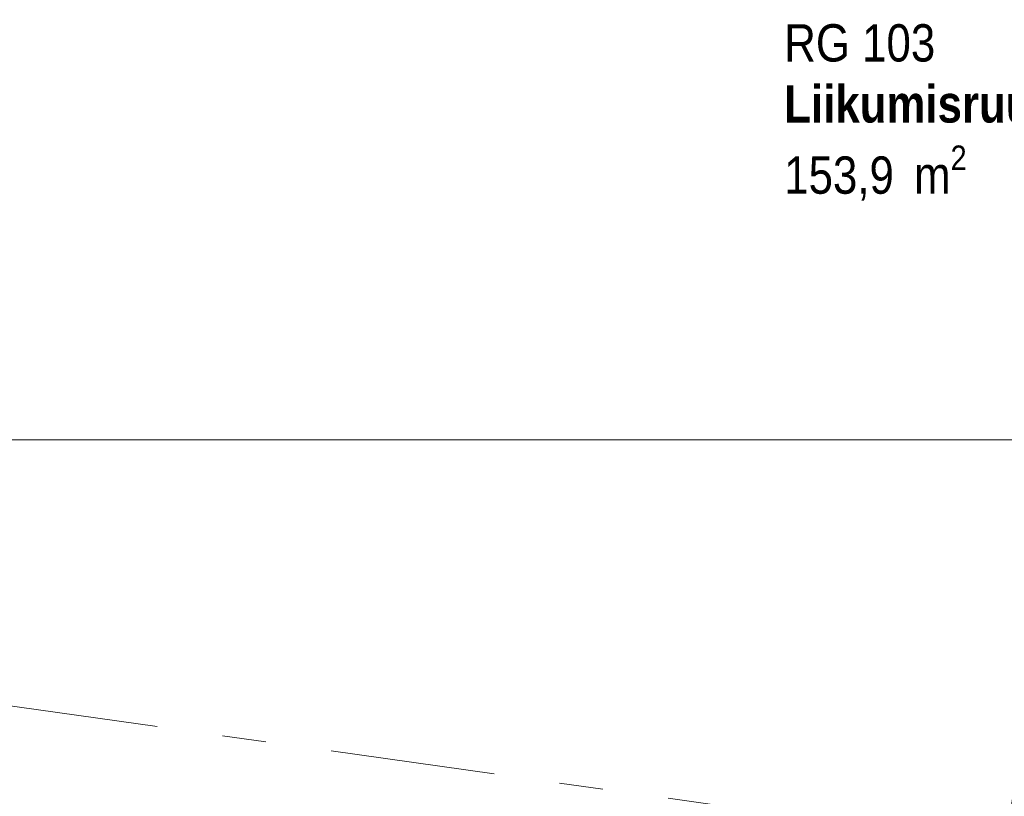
# Model space of a CAD drawing. Header units: millimetres. Extents: x 74467 to 235410, y -65 to 114857.
# Tile 96 of 256: x 94103 to 97268, y 92040 to 94536. Entities that reach past the tile are written whole.
import ezdxf
from ezdxf.enums import TextEntityAlignment as Align

# ---------------------------------------------------------------- set-up
doc = ezdxf.new("R2010")
doc.units = ezdxf.units.MM
doc.header["$MEASUREMENT"] = 0
doc.linetypes.add('Katkend topelt', pattern=[1093.611073, 529.166651, -211.666656, 141.111112, -211.666656])
doc.linetypes.add('Wipeout_Contour', pattern=[1000, 0, -1000])
for name, color, linetype in [('00 Kunstikonkursi LÜ jaoks asendi 2D', 7, 'Continuous'), ('00 Teljed.AR', 7, 'Continuous'), ('1235 Vahelaed.AR', 7, 'Continuous'), ('9350 Netopind.AR', 7, 'Continuous'), ('Ruumi tekst', 7, 'Continuous')]:
    doc.layers.add(name, color=color, linetype=linetype)
doc.styles.add('GENERATED_STYLE_2', font='txt', dxfattribs={"width": 0.84})
doc.styles.add('GENERATED_STYLE_3', font='txt')
doc.styles.add('GENERATED_STYLE_4', font='txt', dxfattribs={"width": 0.84})

# ---------------------------------------------------------------- blocks, each defined once
blk = doc.blocks.new('Slab_18_1', base_point=(93030.2, 94685.9))
at = {"color": 254, "linetype": 'Wipeout_Contour', "lineweight": 0, "ltscale": 774606.085274}
blk.add_wipeout([(93030.2, 94685.9), (90077.6, 73665.2), (95019, 72970.7), (98070.9, 94685.9), (96652.6, 94685.9), (94919.6, 94685.9)], dxfattribs=at).dxf.layer = '1235 Vahelaed.AR'
blk = doc.blocks.new('Liikumisruum_RG 103_3_1', base_point=(96460.4, 94557))
at = {"layer": '9350 Netopind.AR', "color": 7, "linetype": 'Continuous', "lineweight": 13, "flags": 128}
blk.add_lwpolyline([(98612.6, 95485.9), (96782.6, 95485.9), (96782.6, 94685.9), (94802.6, 94685.9), (94802.6, 95485.9), (93152.7, 95485.9), (92829.5, 93185.9), (129702.6, 93185.9)], dxfattribs=at)
at = {"layer": 'Ruumi tekst', "color": 7, "lineweight": 13, "char_height": 120, "attachment_point": 1}
for s, insert, style in [('\\A1;{\\pql;\\pt0,4600;\\fArial|b0|i0|c0|p34;RG 103\\fArial|b0|i0|c0|p34;\\A1{\\H.66x;\\S^  ;}\\fArial|b0|i0|c0|p34;\\fArial|b0|i0|c0|p34;\\A1{\\H.66x;\\S^  ;}}', (96560.4, 94521.5), 'GENERATED_STYLE_4'), ('\\A1;{\\pql;\\pt0,500;\\fArial|b1|i0|c0|p34;Liikumisruum\\fArial|b1|i0|c0|p34;\\A1{\\H.66x;\\S^  ;}\\fArial|b1|i0|c0|p34;\\fArial|b1|i0|c0|p34;\\A1{\\H.66x;\\S^  ;}}', (96560.4, 94325.3), 'GENERATED_STYLE_2'), ('\\A1;{\\pql;\\pt0,4600;\\fArial|b0|i0|c0|p34;153,9\\fArial|b0|i0|c0|p34;\\A1{\\H.66x;\\S^  ;}\\fArial|b0|i0|c0|p34; m\\fArial|b0|i0|c0|p34;\\A1{\\H.66x;\\S2^  ;}}', (96560.4, 94131.7), 'GENERATED_STYLE_4')]:
    blk.add_mtext(s, dxfattribs=dict(at, insert=insert, style=style))
blk = doc.blocks.new('Fuajee_garderoob_RG 102_9_1', base_point=(90352.1, 74827.7))
at = {"layer": '9350 Netopind.AR', "color": 7, "linetype": 'Continuous', "lineweight": 13, "flags": 128}
blk.add_lwpolyline([(92830.8, 93185.9), (89968.3, 72815.5), (94909.7, 72121.1), (95368.5, 75385.5), (94962.5, 75442.6), (95018.2, 75838.7), (95424.2, 75781.7), (96134, 80832), (95728, 80889.1), (95783.6, 81285.2), (96189.6, 81228.1), (96899.4, 86278.5), (96493.4, 86335.6), (96549.1, 86731.7), (96955.1, 86674.6), (97678.8, 91824), (97272.8, 91881.1), (97328.5, 92277.2), (97724.6, 92221.5), (97860.1, 93185.9)], close=True, dxfattribs=at)
blk = doc.blocks.new('Standard grid marker_10')
at = {"layer": '00 Teljed.AR', "color": 252, "linetype": 'Katkend topelt', "lineweight": 13, "true_color": 0x8c8d8c}
blk.add_line((12804.4, 0), (51757.1, 0), dxfattribs=at)
at = {"layer": '00 Teljed.AR', "color": 252, "lineweight": 13, "true_color": 0x8c8d8c, "style": 'GENERATED_STYLE_3'}
for tag, p in [('AC_MarkerText_1_0', (-200, -191.4)), ('AC_MarkerText_1_1', (64761.5, -191.4))]:
    blk.add_attdef(tag, text='', height=200, rotation=180, dxfattribs=at).set_placement(p, align=Align.TOP_CENTER)
blk = doc.blocks.new('Standard grid marker_16')
at = {"layer": '00 Teljed.AR', "color": 252, "linetype": 'Katkend topelt', "lineweight": 13, "true_color": 0x8c8d8c}
blk.add_line((1179.4, 0), (63858.1, 0), dxfattribs=at)
at = {"layer": '00 Teljed.AR', "color": 252, "lineweight": 13, "true_color": 0x8c8d8c, "style": 'GENERATED_STYLE_3'}
for tag, p in [('AC_MarkerText_1_0', (-179.7, -190)), ('AC_MarkerText_1_1', (65257.7, -190))]:
    blk.add_attdef(tag, text='', height=200, rotation=188, dxfattribs=at).set_placement(p, align=Align.TOP_CENTER)

msp = doc.modelspace()

# ---------------------------------------------------------------- block references
at = {"layer": '1235 Vahelaed.AR', "color": 7, "linetype": 'Continuous', "lineweight": 13}
msp.add_blockref('Slab_18_1', (93030.2, 94685.9), dxfattribs=at)

# ---------------------------------------------------------------- next in the draw order: linework, layer by layer
at = {"layer": '9350 Netopind.AR', "color": 7, "linetype": 'Continuous', "lineweight": 0, "true_color": 0xfaefc5, "flags": 128}
msp.add_lwpolyline([(98612.6, 95485.9), (96782.6, 95485.9), (96782.6, 94685.9), (94802.6, 94685.9), (94802.6, 95485.9), (93152.7, 95485.9), (92829.5, 93185.9), (129702.6, 93185.9)], dxfattribs=at)
at = {"layer": '9350 Netopind.AR', "color": 153, "linetype": 'Continuous', "lineweight": 0, "true_color": 0x7da59c, "flags": 128}
msp.add_lwpolyline([(92830.8, 93185.9), (89968.3, 72815.5), (94909.7, 72121.1), (95368.5, 75385.5), (94962.5, 75442.6), (95018.2, 75838.7), (95424.2, 75781.7), (96134, 80832), (95728, 80889.1), (95783.6, 81285.2), (96189.6, 81228.1), (96899.4, 86278.5), (96493.4, 86335.6), (96549.1, 86731.7), (96955.1, 86674.6), (97678.8, 91824), (97272.8, 91881.1), (97328.5, 92277.2), (97724.6, 92221.5), (97860.1, 93185.9)], close=True, dxfattribs=at)

# ---------------------------------------------------------------- next in the draw order: block references
at = {"layer": '9350 Netopind.AR', "color": 7, "linetype": 'Continuous', "lineweight": 13}
for name, p in [('Liikumisruum_RG 103_3_1', (96460.4, 94557)), ('Fuajee_garderoob_RG 102_9_1', (90352.1, 74827.7))]:
    msp.add_blockref(name, p, dxfattribs=at)

# ---------------------------------------------------------------- next in the draw order: wipeouts: each hides what was drawn before it
at = {"color": 254, "linetype": 'Wipeout_Contour', "lineweight": 0, "ltscale": 1106957.325690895}
msp.add_wipeout([(86371.6, 105811.4), (85252, 103464.9), (118693.5, 103518.1), (139774.1, 103480.6), (139783.7, 82997), (142852.8, 81554), (142830.8, 105959.2)], dxfattribs=at).dxf.layer = '00 Kunstikonkursi LÜ jaoks asendi 2D'

# ---------------------------------------------------------------- next in the draw order: block references
at = {"layer": '00 Teljed.AR', "color": 7, "linetype": 'Continuous', "lineweight": 13, "zscale": 1000}
for name, p, rotation in [('Standard grid marker_16', (144446.7, 85251.2), 172.0000000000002), ('Standard grid marker_10', (144446.7, 93185.9), 180)]:
    msp.add_blockref(name, p, dxfattribs=dict(at, rotation=rotation))

doc.saveas('drawing.dxf')
